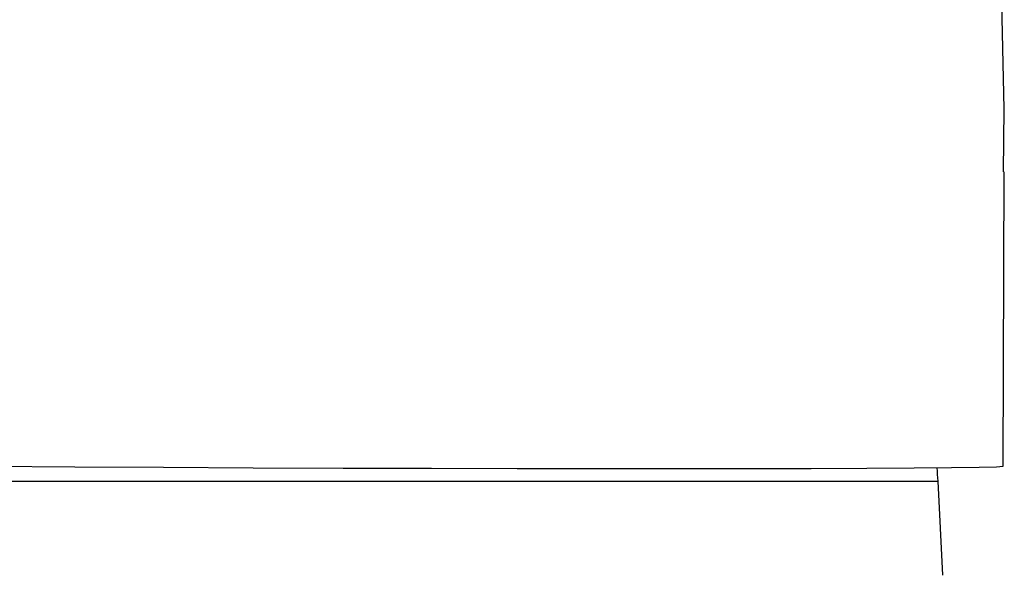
# Model space of a CAD drawing. Header units: millimetres. Extents: x -0.108 to 0.108, y -0.036 to 0.092.
# Tile 4 of 8: x -0.008 to 0.026, y 0.045 to 0.064. Entities that reach past the tile are written whole.
import ezdxf

# ---------------------------------------------------------------- set-up
doc = ezdxf.new("R2010")
doc.units = ezdxf.units.MM
doc.layers.add('BLOCKS', color=3, linetype='Continuous')

msp = doc.modelspace()

# ---------------------------------------------------------------- linework, layer by layer
at = {"layer": 'BLOCKS'}
for p, q in [((0.02554509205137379, 0.04894046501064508), (0.02558644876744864, 0.05894096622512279)), ((-0.02333031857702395, 0.0484361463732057), (1.861756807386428e-06, 0.0484361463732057)), ((1.861756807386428e-06, 0.0484361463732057), (0.02333404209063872, 0.0484361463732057)), ((0.02350186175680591, 0.04523395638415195), (0.02333404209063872, 0.0484361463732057))]:
    msp.add_line(p, q, dxfattribs=at)
at = {"layer": 'BLOCKS', "flags": 128}
for points in [[(0.02555731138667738, 0.05894072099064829), (0.02558604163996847, 0.06108006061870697), (0.02546752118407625, 0.06622167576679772)], [(-0.008913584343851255, 0.0489358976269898), (-0.00598909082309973, 0.04891825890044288), (-0.002980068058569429, 0.04890245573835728), (7.062364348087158e-05, 0.04888871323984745), (0.003119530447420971, 0.0488772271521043), (0.006123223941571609, 0.0488681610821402), (0.009038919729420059, 0.04886164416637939), (0.01182508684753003, 0.04885776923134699), (0.01444203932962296, 0.04885659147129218), (0.01685250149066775, 0.0488581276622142), (0.01902213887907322, 0.0488623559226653), (0.02092004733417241, 0.04886921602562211), (0.02251919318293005, 0.04887861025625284), (0.02379679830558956, 0.0488904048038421), (0.02473466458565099, 0.04890443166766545), (0.02531943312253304, 0.04892049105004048), (0.0255427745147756, 0.04893835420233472), (0.02554509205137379, 0.04894046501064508)]]:
    msp.add_lwpolyline(points, dxfattribs=at)
at = {"layer": 'BLOCKS'}
msp.add_arc((0.009747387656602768, 0.04772409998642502), 0.01360530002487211, 2.99999999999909, 4.895642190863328, dxfattribs=at)

doc.saveas('drawing.dxf')
